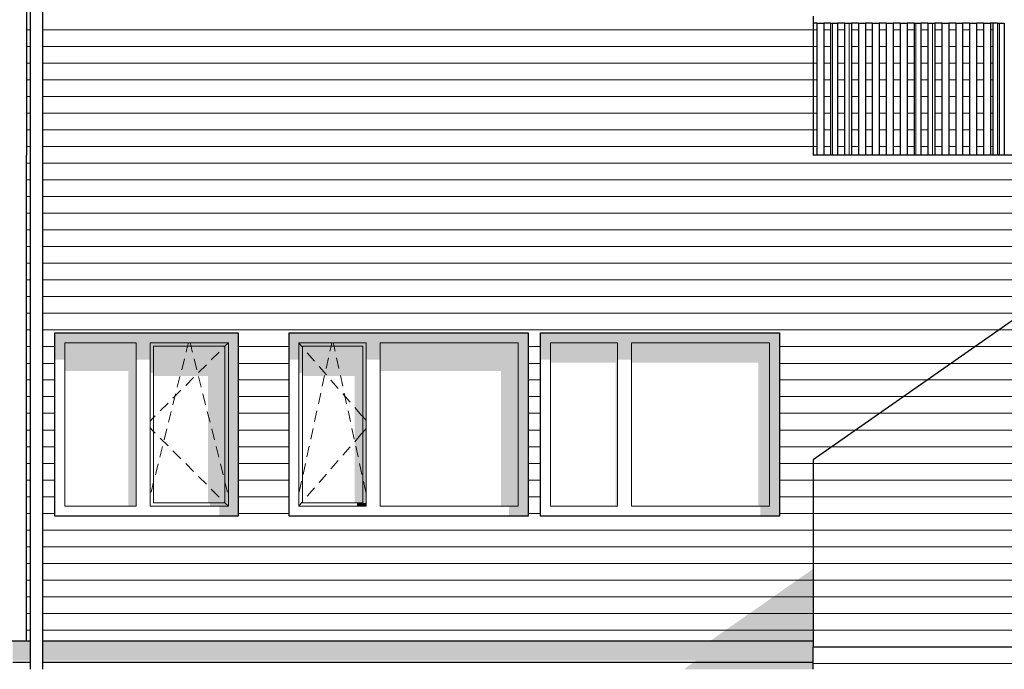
# Model space of a CAD drawing. Header units: millimetres. Extents: x 136614 to 187988, y 72497 to 86342.
# Tile 8 of 12: x 171315 to 178402, y 77497 to 82175. Entities that reach past the tile are written whole.
import ezdxf

# ---------------------------------------------------------------- set-up
doc = ezdxf.new("R2010")
doc.units = ezdxf.units.MM
doc.header["$LTSCALE"] = 0.5
doc.header["$MEASUREMENT"] = 0
doc.linetypes.add('PLINE', pattern=[0])
for name, color, linetype in [('23-- Yttervegger(Nye konstruksjoner)', 7, 'Continuous'), ('231- Bærende yttervegger(Nye konstruksjoner)', 7, 'Continuous'), ('244- Vinduer_ dører_ foldevegger(Nye konstruksjoner)', 7, 'Continuous'), ('25-- Dekker(Nye konstruksjoner)', 7, 'Continuous'), ('252- Gulv på grunn_ bunnplate(Nye konstruksjoner)', 7, 'Continuous'), ('265- Gesimser_ takrenner og nedløp(Nye konstruksjoner)', 7, 'Continuous')]:
    doc.layers.add(name, color=color, linetype=linetype)
doc.layers.add('234- Vinduer_ dører_ porter(Nye konstruksjoner)', color=7, linetype='Continuous', lineweight=0)
doc.layers.add('235- Utvendig kledning og overflate(Nye konstruksjoner)', color=7, linetype='Continuous', lineweight=0)

# ---------------------------------------------------------------- blocks, each defined once
blk = doc.blocks.new('*X69')
at = {"layer": '235- Utvendig kledning og overflate(Nye konstruksjoner)', "linetype": 'PLINE'}
for p, q in [((171391.4, 82101.3), (171364.7, 82101.3)), ((171364.7, 82101.3), (171391.4, 82101.3)), ((171391.4, 81981.2), (171364.7, 81981.2)), ((171364.7, 81981.2), (171391.4, 81981.2)), ((171391.4, 81861.2), (171364.7, 81861.2)), ((171364.7, 81861.2), (171391.4, 81861.2)), ((171391.4, 81741.2), (171364.7, 81741.2)), ((171364.7, 81741.2), (171391.4, 81741.2)), ((171391.4, 81621.1), (171364.7, 81621.1)), ((171364.7, 81621.1), (171391.4, 81621.1)), ((171391.4, 81501.1), (171364.7, 81501.1)), ((171364.7, 81501.1), (171391.4, 81501.1)), ((171391.4, 81381.1), (171364.7, 81381.1)), ((171364.7, 81381.1), (171391.4, 81381.1)), ((171391.4, 81261.1), (171364.7, 81261.1)), ((171364.7, 81261.1), (171391.4, 81261.1))]:
    blk.add_line(p, q, dxfattribs=at)
blk = doc.blocks.new('*X70')
at = {"layer": '235- Utvendig kledning og overflate(Nye konstruksjoner)', "linetype": 'PLINE'}
for p, q in [((172002.7, 82101.3), (171478, 82101.3)), ((171478, 82101.3), (172000, 82101.3)), ((172000, 82101.3), (176000, 82101.3)), ((176002.7, 82101.3), (172002.7, 82101.3)), ((176000, 82101.3), (177027, 82101.3)), ((177027, 82101.3), (176002.7, 82101.3)), ((172002.7, 81981.2), (171478, 81981.2)), ((171478, 81981.2), (172000, 81981.2)), ((172000, 81981.2), (176000, 81981.2)), ((176002.7, 81981.2), (172002.7, 81981.2)), ((176000, 81981.2), (177027, 81981.2)), ((177027, 81981.2), (176002.7, 81981.2)), ((172002.7, 81861.2), (171478, 81861.2)), ((171478, 81861.2), (172000, 81861.2)), ((172000, 81861.2), (176000, 81861.2)), ((176002.7, 81861.2), (172002.7, 81861.2)), ((176000, 81861.2), (177027, 81861.2)), ((177027, 81861.2), (176002.7, 81861.2)), ((172002.7, 81741.2), (171478, 81741.2)), ((171478, 81741.2), (172000, 81741.2)), ((172000, 81741.2), (176000, 81741.2)), ((176002.7, 81741.2), (172002.7, 81741.2)), ((176000, 81741.2), (177027, 81741.2)), ((177027, 81741.2), (176002.7, 81741.2)), ((172002.7, 81621.1), (171478, 81621.1)), ((171478, 81621.1), (172000, 81621.1)), ((172000, 81621.1), (176000, 81621.1)), ((176002.7, 81621.1), (172002.7, 81621.1)), ((176000, 81621.1), (177027, 81621.1)), ((177027, 81621.1), (176002.7, 81621.1)), ((172002.7, 81501.1), (171478, 81501.1)), ((171478, 81501.1), (172000, 81501.1)), ((172000, 81501.1), (176000, 81501.1)), ((176002.7, 81501.1), (172002.7, 81501.1)), ((176000, 81501.1), (177027, 81501.1)), ((177027, 81501.1), (176002.7, 81501.1)), ((172002.7, 81381.1), (171478, 81381.1)), ((171478, 81381.1), (172000, 81381.1)), ((172000, 81381.1), (176000, 81381.1)), ((176002.7, 81381.1), (172002.7, 81381.1)), ((176000, 81381.1), (177027, 81381.1)), ((177027, 81381.1), (176002.7, 81381.1)), ((172002.7, 81261.1), (171478, 81261.1)), ((171478, 81261.1), (172000, 81261.1)), ((172000, 81261.1), (176000, 81261.1)), ((176002.7, 81261.1), (172002.7, 81261.1)), ((176000, 81261.1), (177027, 81261.1)), ((177027, 81261.1), (176002.7, 81261.1))]:
    blk.add_line(p, q, dxfattribs=at)
blk = doc.blocks.new('*X78')
at = {"layer": '235- Utvendig kledning og overflate(Nye konstruksjoner)', "linetype": 'PLINE'}
for p, q in [((171364.7, 81141), (171391.4, 81141)), ((171391.4, 81141), (171364.7, 81141)), ((171364.7, 81021), (171391.4, 81021)), ((171391.4, 81021), (171364.7, 81021)), ((171364.7, 80901), (171391.4, 80901)), ((171391.4, 80901), (171364.7, 80901)), ((171364.7, 80780.9), (171391.4, 80780.9)), ((171391.4, 80780.9), (171364.7, 80780.9)), ((171364.7, 80660.9), (171391.4, 80660.9)), ((171391.4, 80660.9), (171364.7, 80660.9)), ((171364.7, 80540.9), (171391.4, 80540.9)), ((171391.4, 80540.9), (171364.7, 80540.9)), ((171364.7, 80420.8), (171391.4, 80420.8)), ((171391.4, 80420.8), (171364.7, 80420.8)), ((171364.7, 80300.8), (171391.4, 80300.8)), ((171391.4, 80300.8), (171364.7, 80300.8)), ((171364.7, 80180.8), (171391.4, 80180.8)), ((171391.4, 80180.8), (171364.7, 80180.8)), ((171364.7, 80060.7), (171391.4, 80060.7)), ((171391.4, 80060.7), (171364.7, 80060.7)), ((171364.7, 79940.7), (171391.4, 79940.7)), ((171391.4, 79940.7), (171364.7, 79940.7)), ((171364.7, 79820.7), (171391.4, 79820.7)), ((171391.4, 79820.7), (171364.7, 79820.7)), ((171364.7, 79700.6), (171391.4, 79700.6)), ((171391.4, 79700.6), (171364.7, 79700.6)), ((171364.7, 79580.6), (171391.4, 79580.6)), ((171391.4, 79580.6), (171364.7, 79580.6)), ((171364.7, 79460.6), (171391.4, 79460.6)), ((171391.4, 79460.6), (171364.7, 79460.6)), ((171364.7, 79340.6), (171391.4, 79340.6)), ((171391.4, 79340.6), (171364.7, 79340.6)), ((171364.7, 79220.5), (171391.4, 79220.5)), ((171391.4, 79220.5), (171364.7, 79220.5)), ((171364.7, 79100.5), (171391.4, 79100.5)), ((171391.4, 79100.5), (171364.7, 79100.5)), ((171364.7, 78980.5), (171391.4, 78980.5)), ((171391.4, 78980.5), (171364.7, 78980.5)), ((171364.7, 78860.4), (171391.4, 78860.4)), ((171391.4, 78860.4), (171364.7, 78860.4)), ((171364.7, 78740.4), (171391.4, 78740.4)), ((171391.4, 78740.4), (171364.7, 78740.4)), ((171364.7, 78620.4), (171391.4, 78620.4)), ((171391.4, 78620.4), (171364.7, 78620.4)), ((171364.7, 78500.3), (171391.4, 78500.3)), ((171391.4, 78500.3), (171364.7, 78500.3)), ((171364.7, 78380.3), (171391.4, 78380.3)), ((171391.4, 78380.3), (171364.7, 78380.3)), ((171364.7, 78260.3), (171391.4, 78260.3)), ((171391.4, 78260.3), (171364.7, 78260.3)), ((171364.7, 78140.2), (171391.4, 78140.2)), ((171391.4, 78140.2), (171364.7, 78140.2)), ((171364.7, 78020.2), (171391.4, 78020.2)), ((171391.4, 78020.2), (171364.7, 78020.2)), ((171364.7, 77900.2), (171391.4, 77900.2)), ((171391.4, 77900.2), (171364.7, 77900.2)), ((171364.7, 77780.1), (171391.4, 77780.1)), ((171391.4, 77780.1), (171364.7, 77780.1))]:
    blk.add_line(p, q, dxfattribs=at)
blk = doc.blocks.new('*X79')
at = {"layer": '235- Utvendig kledning og overflate(Nye konstruksjoner)', "linetype": 'PLINE'}
for p, q in [((171478, 81141), (171997.3, 81141)), ((172000, 81141), (171478, 81141)), ((171997.3, 81141), (175997.3, 81141)), ((176000, 81141), (172000, 81141)), ((175997.3, 81141), (179997.3, 81141)), ((180000, 81141), (176000, 81141)), ((171478, 81021), (171997.3, 81021)), ((172000, 81021), (171478, 81021)), ((171997.3, 81021), (175997.3, 81021)), ((176000, 81021), (172000, 81021)), ((175997.3, 81021), (179903.9, 81021)), ((179903.9, 81021), (176000, 81021)), ((171478, 80901), (171997.3, 80901)), ((172000, 80901), (171478, 80901)), ((171997.3, 80901), (175997.3, 80901)), ((176000, 80901), (172000, 80901)), ((175997.3, 80901), (179732.4, 80901)), ((179732.4, 80901), (176000, 80901)), ((171478, 80780.9), (171997.3, 80780.9)), ((172000, 80780.9), (171478, 80780.9)), ((171997.3, 80780.9), (175997.3, 80780.9)), ((176000, 80780.9), (172000, 80780.9)), ((175997.3, 80780.9), (179561, 80780.9)), ((179561, 80780.9), (176000, 80780.9)), ((171478, 80660.9), (171997.3, 80660.9)), ((172000, 80660.9), (171478, 80660.9)), ((171997.3, 80660.9), (175997.3, 80660.9)), ((176000, 80660.9), (172000, 80660.9)), ((175997.3, 80660.9), (179389.6, 80660.9)), ((179389.6, 80660.9), (176000, 80660.9)), ((171478, 80540.9), (171997.3, 80540.9)), ((172000, 80540.9), (171478, 80540.9)), ((171997.3, 80540.9), (175997.3, 80540.9)), ((176000, 80540.9), (172000, 80540.9)), ((175997.3, 80540.9), (179218.2, 80540.9)), ((179218.2, 80540.9), (176000, 80540.9)), ((171478, 80420.8), (171997.3, 80420.8)), ((172000, 80420.8), (171478, 80420.8)), ((171997.3, 80420.8), (175997.3, 80420.8)), ((176000, 80420.8), (172000, 80420.8)), ((175997.3, 80420.8), (179046.8, 80420.8)), ((179046.8, 80420.8), (176000, 80420.8)), ((171478, 80300.8), (171997.3, 80300.8)), ((172000, 80300.8), (171478, 80300.8)), ((171997.3, 80300.8), (175997.3, 80300.8)), ((176000, 80300.8), (172000, 80300.8)), ((175997.3, 80300.8), (178875.3, 80300.8)), ((178875.3, 80300.8), (176000, 80300.8)), ((171478, 80180.8), (171997.3, 80180.8)), ((172000, 80180.8), (171478, 80180.8)), ((171997.3, 80180.8), (175997.3, 80180.8)), ((176000, 80180.8), (172000, 80180.8)), ((175997.3, 80180.8), (178703.9, 80180.8)), ((178703.9, 80180.8), (176000, 80180.8)), ((171478, 80060.7), (171997.3, 80060.7)), ((172000, 80060.7), (171478, 80060.7)), ((171997.3, 80060.7), (175997.3, 80060.7)), ((176000, 80060.7), (172000, 80060.7)), ((175997.3, 80060.7), (178532.5, 80060.7)), ((178532.5, 80060.7), (176000, 80060.7)), ((171478, 79940.7), (171997.3, 79940.7)), ((172000, 79940.7), (171478, 79940.7)), ((171997.3, 79940.7), (175997.3, 79940.7)), ((176000, 79940.7), (172000, 79940.7)), ((175997.3, 79940.7), (178361.1, 79940.7)), ((178361.1, 79940.7), (176000, 79940.7)), ((171478, 79820.7), (171568.7, 79820.7)), ((171568.7, 79820.7), (171478, 79820.7)), ((172888.7, 79820.7), (173253.7, 79820.7)), ((173253.7, 79820.7), (172888.7, 79820.7)), ((174973.7, 79820.7), (175063.7, 79820.7)), ((175063.7, 79820.7), (174973.7, 79820.7)), ((176783.7, 79820.7), (178189.6, 79820.7)), ((178189.6, 79820.7), (176783.7, 79820.7)), ((171478, 79700.6), (171568.7, 79700.6)), ((171568.7, 79700.6), (171478, 79700.6)), ((172888.7, 79700.6), (173253.7, 79700.6)), ((173253.7, 79700.6), (172888.7, 79700.6)), ((174973.7, 79700.6), (175063.7, 79700.6)), ((175063.7, 79700.6), (174973.7, 79700.6)), ((176783.7, 79700.6), (178018.2, 79700.6)), ((178018.2, 79700.6), (176783.7, 79700.6)), ((171478, 79580.6), (171568.7, 79580.6)), ((171568.7, 79580.6), (171478, 79580.6)), ((172888.7, 79580.6), (173253.7, 79580.6)), ((173253.7, 79580.6), (172888.7, 79580.6)), ((174973.7, 79580.6), (175063.7, 79580.6)), ((175063.7, 79580.6), (174973.7, 79580.6)), ((176783.7, 79580.6), (177846.8, 79580.6)), ((177846.8, 79580.6), (176783.7, 79580.6)), ((171478, 79460.6), (171568.7, 79460.6)), ((171568.7, 79460.6), (171478, 79460.6)), ((172888.7, 79460.6), (173253.7, 79460.6)), ((173253.7, 79460.6), (172888.7, 79460.6)), ((174973.7, 79460.6), (175063.7, 79460.6)), ((175063.7, 79460.6), (174973.7, 79460.6)), ((176783.7, 79460.6), (177675.4, 79460.6)), ((177675.4, 79460.6), (176783.7, 79460.6)), ((171478, 79340.6), (171568.7, 79340.6)), ((171568.7, 79340.6), (171478, 79340.6)), ((172888.7, 79340.6), (173253.7, 79340.6)), ((173253.7, 79340.6), (172888.7, 79340.6)), ((174973.7, 79340.6), (175063.7, 79340.6)), ((175063.7, 79340.6), (174973.7, 79340.6)), ((176783.7, 79340.6), (177504, 79340.6)), ((177504, 79340.6), (176783.7, 79340.6)), ((171478, 79220.5), (171568.7, 79220.5)), ((171568.7, 79220.5), (171478, 79220.5)), ((172888.7, 79220.5), (173253.7, 79220.5)), ((173253.7, 79220.5), (172888.7, 79220.5)), ((174973.7, 79220.5), (175063.7, 79220.5)), ((175063.7, 79220.5), (174973.7, 79220.5)), ((176783.7, 79220.5), (177332.5, 79220.5)), ((177332.5, 79220.5), (176783.7, 79220.5)), ((171478, 79100.5), (171568.7, 79100.5)), ((171568.7, 79100.5), (171478, 79100.5)), ((172888.7, 79100.5), (173253.7, 79100.5)), ((173253.7, 79100.5), (172888.7, 79100.5)), ((174973.7, 79100.5), (175063.7, 79100.5)), ((175063.7, 79100.5), (174973.7, 79100.5)), ((176783.7, 79100.5), (177161.1, 79100.5)), ((177161.1, 79100.5), (176783.7, 79100.5)), ((171478, 78980.5), (171568.7, 78980.5)), ((171568.7, 78980.5), (171478, 78980.5)), ((172888.7, 78980.5), (173253.7, 78980.5)), ((173253.7, 78980.5), (172888.7, 78980.5)), ((174973.7, 78980.5), (175063.7, 78980.5)), ((175063.7, 78980.5), (174973.7, 78980.5)), ((176783.7, 78980.5), (177027, 78980.5)), ((177027, 78980.5), (176783.7, 78980.5)), ((171478, 78860.4), (171568.7, 78860.4)), ((171568.7, 78860.4), (171478, 78860.4)), ((172888.7, 78860.4), (173253.7, 78860.4)), ((173253.7, 78860.4), (172888.7, 78860.4)), ((174973.7, 78860.4), (175063.7, 78860.4)), ((175063.7, 78860.4), (174973.7, 78860.4)), ((176783.7, 78860.4), (177027, 78860.4)), ((177027, 78860.4), (176783.7, 78860.4)), ((171478, 78740.4), (171568.7, 78740.4)), ((171568.7, 78740.4), (171478, 78740.4)), ((172888.7, 78740.4), (173253.7, 78740.4)), ((173253.7, 78740.4), (172888.7, 78740.4)), ((174973.7, 78740.4), (175063.7, 78740.4)), ((175063.7, 78740.4), (174973.7, 78740.4)), ((176783.7, 78740.4), (177027, 78740.4)), ((177027, 78740.4), (176783.7, 78740.4)), ((171478, 78620.4), (171568.7, 78620.4)), ((171568.7, 78620.4), (171478, 78620.4)), ((172888.7, 78620.4), (173253.7, 78620.4)), ((173253.7, 78620.4), (172888.7, 78620.4)), ((174973.7, 78620.4), (175063.7, 78620.4)), ((175063.7, 78620.4), (174973.7, 78620.4)), ((176783.7, 78620.4), (177027, 78620.4)), ((177027, 78620.4), (176783.7, 78620.4)), ((171478, 78500.3), (171997.3, 78500.3)), ((172000, 78500.3), (171478, 78500.3)), ((171997.3, 78500.3), (175997.3, 78500.3)), ((176000, 78500.3), (172000, 78500.3)), ((175997.3, 78500.3), (177027, 78500.3)), ((177027, 78500.3), (176000, 78500.3)), ((171478, 78380.3), (171997.3, 78380.3)), ((172000, 78380.3), (171478, 78380.3)), ((171997.3, 78380.3), (175997.3, 78380.3)), ((176000, 78380.3), (172000, 78380.3)), ((175997.3, 78380.3), (177027, 78380.3)), ((177027, 78380.3), (176000, 78380.3)), ((171478, 78260.3), (171997.3, 78260.3)), ((172000, 78260.3), (171478, 78260.3)), ((171997.3, 78260.3), (175997.3, 78260.3)), ((176000, 78260.3), (172000, 78260.3)), ((175997.3, 78260.3), (177027, 78260.3)), ((177027, 78260.3), (176000, 78260.3)), ((171478, 78140.2), (171997.3, 78140.2)), ((172000, 78140.2), (171478, 78140.2)), ((171997.3, 78140.2), (175997.3, 78140.2)), ((176000, 78140.2), (172000, 78140.2)), ((175997.3, 78140.2), (177027, 78140.2)), ((177027, 78140.2), (176000, 78140.2)), ((171478, 78020.2), (171997.3, 78020.2)), ((172000, 78020.2), (171478, 78020.2)), ((171997.3, 78020.2), (175997.3, 78020.2)), ((176000, 78020.2), (172000, 78020.2)), ((175997.3, 78020.2), (177027, 78020.2)), ((177027, 78020.2), (176000, 78020.2)), ((171478, 77900.2), (171997.3, 77900.2)), ((172000, 77900.2), (171478, 77900.2)), ((171997.3, 77900.2), (175997.3, 77900.2)), ((176000, 77900.2), (172000, 77900.2)), ((175997.3, 77900.2), (177027, 77900.2)), ((177027, 77900.2), (176000, 77900.2)), ((171478, 77780.1), (171997.3, 77780.1)), ((172000, 77780.1), (171478, 77780.1)), ((171997.3, 77780.1), (175997.3, 77780.1)), ((176000, 77780.1), (172000, 77780.1)), ((175997.3, 77780.1), (177027, 77780.1)), ((177027, 77780.1), (176000, 77780.1))]:
    blk.add_line(p, q, dxfattribs=at)
blk = doc.blocks.new('*X82')
at = {"layer": '235- Utvendig kledning og overflate(Nye konstruksjoner)', "linetype": 'PLINE'}
for p, q in [((177052, 82101.3), (177027, 82101.3)), ((177027, 82101.3), (177052, 82101.3)), ((177052, 81981.2), (177027, 81981.2)), ((177027, 81981.2), (177052, 81981.2)), ((177052, 81861.2), (177027, 81861.2)), ((177027, 81861.2), (177052, 81861.2)), ((177052, 81741.2), (177027, 81741.2)), ((177027, 81741.2), (177052, 81741.2)), ((177052, 81621.1), (177027, 81621.1)), ((177027, 81621.1), (177052, 81621.1)), ((177052, 81501.1), (177027, 81501.1)), ((177027, 81501.1), (177052, 81501.1)), ((177052, 81381.1), (177027, 81381.1)), ((177027, 81381.1), (177052, 81381.1)), ((177052, 81261.1), (177027, 81261.1)), ((177027, 81261.1), (177052, 81261.1))]:
    blk.add_line(p, q, dxfattribs=at)
blk = doc.blocks.new('*X83')
at = {"layer": '235- Utvendig kledning og overflate(Nye konstruksjoner)', "linetype": 'PLINE'}
for p, q in [((177152, 82101.3), (177102, 82101.3)), ((177102, 82101.3), (177152, 82101.3)), ((177152, 81981.2), (177102, 81981.2)), ((177102, 81981.2), (177152, 81981.2)), ((177152, 81861.2), (177102, 81861.2)), ((177102, 81861.2), (177152, 81861.2)), ((177152, 81741.2), (177102, 81741.2)), ((177102, 81741.2), (177152, 81741.2)), ((177152, 81621.1), (177102, 81621.1)), ((177102, 81621.1), (177152, 81621.1)), ((177152, 81501.1), (177102, 81501.1)), ((177102, 81501.1), (177152, 81501.1)), ((177152, 81381.1), (177102, 81381.1)), ((177102, 81381.1), (177152, 81381.1)), ((177152, 81261.1), (177102, 81261.1)), ((177102, 81261.1), (177152, 81261.1))]:
    blk.add_line(p, q, dxfattribs=at)
blk = doc.blocks.new('*X84')
at = {"layer": '235- Utvendig kledning og overflate(Nye konstruksjoner)', "linetype": 'PLINE'}
for p, q in [((177252, 82101.3), (177202, 82101.3)), ((177202, 82101.3), (177252, 82101.3)), ((177252, 81981.2), (177202, 81981.2)), ((177202, 81981.2), (177252, 81981.2)), ((177252, 81861.2), (177202, 81861.2)), ((177202, 81861.2), (177252, 81861.2)), ((177252, 81741.2), (177202, 81741.2)), ((177202, 81741.2), (177252, 81741.2)), ((177252, 81621.1), (177202, 81621.1)), ((177202, 81621.1), (177252, 81621.1)), ((177252, 81501.1), (177202, 81501.1)), ((177202, 81501.1), (177252, 81501.1)), ((177252, 81381.1), (177202, 81381.1)), ((177202, 81381.1), (177252, 81381.1)), ((177252, 81261.1), (177202, 81261.1)), ((177202, 81261.1), (177252, 81261.1))]:
    blk.add_line(p, q, dxfattribs=at)
blk = doc.blocks.new('*X85')
at = {"layer": '235- Utvendig kledning og overflate(Nye konstruksjoner)', "linetype": 'PLINE'}
for p, q in [((177352, 82101.3), (177302, 82101.3)), ((177302, 82101.3), (177352, 82101.3)), ((177352, 81981.2), (177302, 81981.2)), ((177302, 81981.2), (177352, 81981.2)), ((177352, 81861.2), (177302, 81861.2)), ((177302, 81861.2), (177352, 81861.2)), ((177352, 81741.2), (177302, 81741.2)), ((177302, 81741.2), (177352, 81741.2)), ((177352, 81621.1), (177302, 81621.1)), ((177302, 81621.1), (177352, 81621.1)), ((177352, 81501.1), (177302, 81501.1)), ((177302, 81501.1), (177352, 81501.1)), ((177352, 81381.1), (177302, 81381.1)), ((177302, 81381.1), (177352, 81381.1)), ((177352, 81261.1), (177302, 81261.1)), ((177302, 81261.1), (177352, 81261.1))]:
    blk.add_line(p, q, dxfattribs=at)
blk = doc.blocks.new('*X86')
at = {"layer": '235- Utvendig kledning og overflate(Nye konstruksjoner)', "linetype": 'PLINE'}
for p, q in [((177452, 82101.3), (177402, 82101.3)), ((177402, 82101.3), (177452, 82101.3)), ((177452, 81981.2), (177402, 81981.2)), ((177402, 81981.2), (177452, 81981.2)), ((177452, 81861.2), (177402, 81861.2)), ((177402, 81861.2), (177452, 81861.2)), ((177452, 81741.2), (177402, 81741.2)), ((177402, 81741.2), (177452, 81741.2)), ((177452, 81621.1), (177402, 81621.1)), ((177402, 81621.1), (177452, 81621.1)), ((177452, 81501.1), (177402, 81501.1)), ((177402, 81501.1), (177452, 81501.1)), ((177452, 81381.1), (177402, 81381.1)), ((177402, 81381.1), (177452, 81381.1)), ((177452, 81261.1), (177402, 81261.1)), ((177402, 81261.1), (177452, 81261.1))]:
    blk.add_line(p, q, dxfattribs=at)
blk = doc.blocks.new('*X87')
at = {"layer": '235- Utvendig kledning og overflate(Nye konstruksjoner)', "linetype": 'PLINE'}
for p, q in [((177552, 82101.3), (177502, 82101.3)), ((177502, 82101.3), (177552, 82101.3)), ((177552, 81981.2), (177502, 81981.2)), ((177502, 81981.2), (177552, 81981.2)), ((177552, 81861.2), (177502, 81861.2)), ((177502, 81861.2), (177552, 81861.2)), ((177552, 81741.2), (177502, 81741.2)), ((177502, 81741.2), (177552, 81741.2)), ((177552, 81621.1), (177502, 81621.1)), ((177502, 81621.1), (177552, 81621.1)), ((177552, 81501.1), (177502, 81501.1)), ((177502, 81501.1), (177552, 81501.1)), ((177552, 81381.1), (177502, 81381.1)), ((177502, 81381.1), (177552, 81381.1)), ((177552, 81261.1), (177502, 81261.1)), ((177502, 81261.1), (177552, 81261.1))]:
    blk.add_line(p, q, dxfattribs=at)
blk = doc.blocks.new('*X88')
at = {"layer": '235- Utvendig kledning og overflate(Nye konstruksjoner)', "linetype": 'PLINE'}
for p, q in [((177652, 82101.3), (177602, 82101.3)), ((177602, 82101.3), (177652, 82101.3)), ((177652, 81981.2), (177602, 81981.2)), ((177602, 81981.2), (177652, 81981.2)), ((177652, 81861.2), (177602, 81861.2)), ((177602, 81861.2), (177652, 81861.2)), ((177652, 81741.2), (177602, 81741.2)), ((177602, 81741.2), (177652, 81741.2)), ((177652, 81621.1), (177602, 81621.1)), ((177602, 81621.1), (177652, 81621.1)), ((177652, 81501.1), (177602, 81501.1)), ((177602, 81501.1), (177652, 81501.1)), ((177652, 81381.1), (177602, 81381.1)), ((177602, 81381.1), (177652, 81381.1)), ((177652, 81261.1), (177602, 81261.1)), ((177602, 81261.1), (177652, 81261.1))]:
    blk.add_line(p, q, dxfattribs=at)
blk = doc.blocks.new('*X89')
at = {"layer": '235- Utvendig kledning og overflate(Nye konstruksjoner)', "linetype": 'PLINE'}
for p, q in [((177752, 82101.3), (177702, 82101.3)), ((177702, 82101.3), (177752, 82101.3)), ((177752, 81981.2), (177702, 81981.2)), ((177702, 81981.2), (177752, 81981.2)), ((177752, 81861.2), (177702, 81861.2)), ((177702, 81861.2), (177752, 81861.2)), ((177752, 81741.2), (177702, 81741.2)), ((177702, 81741.2), (177752, 81741.2)), ((177752, 81621.1), (177702, 81621.1)), ((177702, 81621.1), (177752, 81621.1)), ((177752, 81501.1), (177702, 81501.1)), ((177702, 81501.1), (177752, 81501.1)), ((177752, 81381.1), (177702, 81381.1)), ((177702, 81381.1), (177752, 81381.1)), ((177752, 81261.1), (177702, 81261.1)), ((177702, 81261.1), (177752, 81261.1))]:
    blk.add_line(p, q, dxfattribs=at)
blk = doc.blocks.new('*X90')
at = {"layer": '235- Utvendig kledning og overflate(Nye konstruksjoner)', "linetype": 'PLINE'}
for p, q in [((177852, 82101.3), (177802, 82101.3)), ((177802, 82101.3), (177852, 82101.3)), ((177852, 81981.2), (177802, 81981.2)), ((177802, 81981.2), (177852, 81981.2)), ((177852, 81861.2), (177802, 81861.2)), ((177802, 81861.2), (177852, 81861.2)), ((177852, 81741.2), (177802, 81741.2)), ((177802, 81741.2), (177852, 81741.2)), ((177852, 81621.1), (177802, 81621.1)), ((177802, 81621.1), (177852, 81621.1)), ((177852, 81501.1), (177802, 81501.1)), ((177802, 81501.1), (177852, 81501.1)), ((177852, 81381.1), (177802, 81381.1)), ((177802, 81381.1), (177852, 81381.1)), ((177852, 81261.1), (177802, 81261.1)), ((177802, 81261.1), (177852, 81261.1))]:
    blk.add_line(p, q, dxfattribs=at)
blk = doc.blocks.new('*X91')
at = {"layer": '235- Utvendig kledning og overflate(Nye konstruksjoner)', "linetype": 'PLINE'}
for p, q in [((177952, 82101.3), (177902, 82101.3)), ((177902, 82101.3), (177952, 82101.3)), ((177952, 81981.2), (177902, 81981.2)), ((177902, 81981.2), (177952, 81981.2)), ((177952, 81861.2), (177902, 81861.2)), ((177902, 81861.2), (177952, 81861.2)), ((177952, 81741.2), (177902, 81741.2)), ((177902, 81741.2), (177952, 81741.2)), ((177952, 81621.1), (177902, 81621.1)), ((177902, 81621.1), (177952, 81621.1)), ((177952, 81501.1), (177902, 81501.1)), ((177902, 81501.1), (177952, 81501.1)), ((177952, 81381.1), (177902, 81381.1)), ((177902, 81381.1), (177952, 81381.1)), ((177952, 81261.1), (177902, 81261.1)), ((177902, 81261.1), (177952, 81261.1))]:
    blk.add_line(p, q, dxfattribs=at)
blk = doc.blocks.new('*X92')
at = {"layer": '235- Utvendig kledning og overflate(Nye konstruksjoner)', "linetype": 'PLINE'}
for p, q in [((178052, 82101.3), (178002, 82101.3)), ((178002, 82101.3), (178052, 82101.3)), ((178052, 81981.2), (178002, 81981.2)), ((178002, 81981.2), (178052, 81981.2)), ((178052, 81861.2), (178002, 81861.2)), ((178002, 81861.2), (178052, 81861.2)), ((178052, 81741.2), (178002, 81741.2)), ((178002, 81741.2), (178052, 81741.2)), ((178052, 81621.1), (178002, 81621.1)), ((178002, 81621.1), (178052, 81621.1)), ((178052, 81501.1), (178002, 81501.1)), ((178002, 81501.1), (178052, 81501.1)), ((178052, 81381.1), (178002, 81381.1)), ((178002, 81381.1), (178052, 81381.1)), ((178052, 81261.1), (178002, 81261.1)), ((178002, 81261.1), (178052, 81261.1))]:
    blk.add_line(p, q, dxfattribs=at)
blk = doc.blocks.new('*X93')
at = {"layer": '235- Utvendig kledning og overflate(Nye konstruksjoner)', "linetype": 'PLINE'}
for p, q in [((178152, 82101.3), (178102, 82101.3)), ((178102, 82101.3), (178152, 82101.3)), ((178152, 81981.2), (178102, 81981.2)), ((178102, 81981.2), (178152, 81981.2)), ((178152, 81861.2), (178102, 81861.2)), ((178102, 81861.2), (178152, 81861.2)), ((178152, 81741.2), (178102, 81741.2)), ((178102, 81741.2), (178152, 81741.2)), ((178152, 81621.1), (178102, 81621.1)), ((178102, 81621.1), (178152, 81621.1)), ((178152, 81501.1), (178102, 81501.1)), ((178102, 81501.1), (178152, 81501.1)), ((178152, 81381.1), (178102, 81381.1)), ((178102, 81381.1), (178152, 81381.1)), ((178152, 81261.1), (178102, 81261.1)), ((178102, 81261.1), (178152, 81261.1))]:
    blk.add_line(p, q, dxfattribs=at)
blk = doc.blocks.new('*X94')
at = {"layer": '235- Utvendig kledning og overflate(Nye konstruksjoner)', "linetype": 'PLINE'}
for p, q in [((178252, 82101.3), (178202, 82101.3)), ((178202, 82101.3), (178252, 82101.3)), ((178252, 81981.2), (178202, 81981.2)), ((178202, 81981.2), (178252, 81981.2)), ((178252, 81861.2), (178202, 81861.2)), ((178202, 81861.2), (178252, 81861.2)), ((178252, 81741.2), (178202, 81741.2)), ((178202, 81741.2), (178252, 81741.2)), ((178252, 81621.1), (178202, 81621.1)), ((178202, 81621.1), (178252, 81621.1)), ((178252, 81501.1), (178202, 81501.1)), ((178202, 81501.1), (178252, 81501.1)), ((178252, 81381.1), (178202, 81381.1)), ((178202, 81381.1), (178252, 81381.1)), ((178252, 81261.1), (178202, 81261.1)), ((178202, 81261.1), (178252, 81261.1))]:
    blk.add_line(p, q, dxfattribs=at)
blk = doc.blocks.new('*X95')
at = {"layer": '235- Utvendig kledning og overflate(Nye konstruksjoner)', "linetype": 'PLINE'}
for p, q in [((178318.7, 82101.3), (178302, 82101.3)), ((178302, 82101.3), (178318.7, 82101.3)), ((178318.7, 81981.2), (178302, 81981.2)), ((178302, 81981.2), (178318.7, 81981.2)), ((178318.7, 81861.2), (178302, 81861.2)), ((178302, 81861.2), (178318.7, 81861.2)), ((178318.7, 81741.2), (178302, 81741.2)), ((178302, 81741.2), (178318.7, 81741.2)), ((178318.7, 81621.1), (178302, 81621.1)), ((178302, 81621.1), (178318.7, 81621.1)), ((178318.7, 81501.1), (178302, 81501.1)), ((178302, 81501.1), (178318.7, 81501.1)), ((178318.7, 81381.1), (178302, 81381.1)), ((178302, 81381.1), (178318.7, 81381.1)), ((178318.7, 81261.1), (178302, 81261.1)), ((178302, 81261.1), (178318.7, 81261.1))]:
    blk.add_line(p, q, dxfattribs=at)
blk = doc.blocks.new('*X101')
at = {"layer": '235- Utvendig kledning og overflate(Nye konstruksjoner)', "linetype": 'PLINE'}
for p, q in [((177886.1, 82150), (177886.1, 81200)), ((177886.1, 81200), (177886.1, 82150))]:
    blk.add_line(p, q, dxfattribs=at)
blk = doc.blocks.new('*X102')
at = {"layer": '235- Utvendig kledning og overflate(Nye konstruksjoner)', "linetype": 'PLINE'}
for p, q in [((177766.1, 82150), (177766.1, 81200)), ((177766.1, 81200), (177766.1, 82150))]:
    blk.add_line(p, q, dxfattribs=at)
blk = doc.blocks.new('*X107')
at = {"layer": '235- Utvendig kledning og overflate(Nye konstruksjoner)', "linetype": 'PLINE'}
for p, q in [((177285.9, 82150), (177285.9, 81200)), ((177285.9, 81200), (177285.9, 82150))]:
    blk.add_line(p, q, dxfattribs=at)
blk = doc.blocks.new('*X108')
at = {"layer": '235- Utvendig kledning og overflate(Nye konstruksjoner)', "linetype": 'PLINE'}
for p, q in [((177165.9, 82150), (177165.9, 81200)), ((177165.9, 81200), (177165.9, 82150))]:
    blk.add_line(p, q, dxfattribs=at)
blk = doc.blocks.new('*X110')
at = {"layer": '235- Utvendig kledning og overflate(Nye konstruksjoner)', "linetype": 'PLINE'}
for p, q in [((178366.2, 82150), (178366.2, 81200)), ((178366.2, 81200), (178366.2, 82150))]:
    blk.add_line(p, q, dxfattribs=at)
blk = doc.blocks.new('*X142')
at = {"layer": '235- Utvendig kledning og overflate(Nye konstruksjoner)', "linetype": 'PLINE'}
for p, q in [((181587.7, 81141), (180075.3, 81141)), ((180075.3, 81141), (181587.7, 81141)), ((180002.7, 81021), (179903.9, 81021)), ((179903.9, 81021), (180000, 81021)), ((180000, 81021), (181587.7, 81021)), ((181587.7, 81021), (180002.7, 81021)), ((180002.7, 80901), (179732.4, 80901)), ((179732.4, 80901), (180000, 80901)), ((180000, 80901), (181587.7, 80901)), ((181587.7, 80901), (180002.7, 80901)), ((180002.7, 80780.9), (179561, 80780.9)), ((179561, 80780.9), (180000, 80780.9)), ((180000, 80780.9), (181587.7, 80780.9)), ((181587.7, 80780.9), (180002.7, 80780.9)), ((180002.7, 80660.9), (179389.6, 80660.9)), ((179389.6, 80660.9), (180000, 80660.9)), ((180000, 80660.9), (181587.7, 80660.9)), ((181587.7, 80660.9), (180002.7, 80660.9)), ((180002.7, 80540.9), (179218.2, 80540.9)), ((179218.2, 80540.9), (180000, 80540.9)), ((180000, 80540.9), (181587.7, 80540.9)), ((181587.7, 80540.9), (180002.7, 80540.9)), ((180002.7, 80420.8), (179046.8, 80420.8)), ((179046.8, 80420.8), (180000, 80420.8)), ((180000, 80420.8), (181587.7, 80420.8)), ((181587.7, 80420.8), (180002.7, 80420.8)), ((180002.7, 80300.8), (178875.3, 80300.8)), ((178875.3, 80300.8), (180000, 80300.8)), ((180000, 80300.8), (181587.7, 80300.8)), ((181587.7, 80300.8), (180002.7, 80300.8)), ((180002.7, 80180.8), (178703.9, 80180.8)), ((178703.9, 80180.8), (180000, 80180.8)), ((180000, 80180.8), (181587.7, 80180.8)), ((181587.7, 80180.8), (180002.7, 80180.8)), ((180002.7, 80060.7), (178532.5, 80060.7)), ((178532.5, 80060.7), (180000, 80060.7)), ((180000, 80060.7), (181587.7, 80060.7)), ((181587.7, 80060.7), (180002.7, 80060.7)), ((180002.7, 79940.7), (178361.1, 79940.7)), ((178361.1, 79940.7), (180000, 79940.7)), ((180000, 79940.7), (181587.7, 79940.7)), ((181587.7, 79940.7), (180002.7, 79940.7)), ((180002.7, 79820.7), (178189.6, 79820.7)), ((178189.6, 79820.7), (180000, 79820.7)), ((180000, 79820.7), (181587.7, 79820.7)), ((181587.7, 79820.7), (180002.7, 79820.7)), ((180002.7, 79700.6), (178018.2, 79700.6)), ((178018.2, 79700.6), (180000, 79700.6)), ((180000, 79700.6), (181587.7, 79700.6)), ((181587.7, 79700.6), (180002.7, 79700.6)), ((180002.7, 79580.6), (177846.8, 79580.6)), ((177846.8, 79580.6), (180000, 79580.6)), ((180000, 79580.6), (181587.7, 79580.6)), ((181587.7, 79580.6), (180002.7, 79580.6)), ((180002.7, 79460.6), (177675.4, 79460.6)), ((177675.4, 79460.6), (180000, 79460.6)), ((180000, 79460.6), (181587.7, 79460.6)), ((181587.7, 79460.6), (180002.7, 79460.6)), ((180002.7, 79340.6), (177504, 79340.6)), ((177504, 79340.6), (180000, 79340.6)), ((180000, 79340.6), (181587.7, 79340.6)), ((181587.7, 79340.6), (180002.7, 79340.6)), ((180002.7, 79220.5), (177332.5, 79220.5)), ((177332.5, 79220.5), (180000, 79220.5)), ((180000, 79220.5), (181587.7, 79220.5)), ((181587.7, 79220.5), (180002.7, 79220.5)), ((180002.7, 79100.5), (177161.1, 79100.5)), ((177161.1, 79100.5), (180000, 79100.5)), ((180000, 79100.5), (181587.7, 79100.5)), ((181587.7, 79100.5), (180002.7, 79100.5)), ((180002.7, 78980.5), (177027, 78980.5)), ((177027, 78980.5), (180000, 78980.5)), ((180000, 78980.5), (181587.7, 78980.5)), ((181587.7, 78980.5), (180002.7, 78980.5)), ((180002.7, 78860.4), (177027, 78860.4)), ((177027, 78860.4), (180000, 78860.4)), ((180000, 78860.4), (181587.7, 78860.4)), ((181587.7, 78860.4), (180002.7, 78860.4)), ((180002.7, 78740.4), (177027, 78740.4)), ((177027, 78740.4), (180000, 78740.4)), ((180000, 78740.4), (181587.7, 78740.4)), ((181587.7, 78740.4), (180002.7, 78740.4)), ((180002.7, 78620.4), (177027, 78620.4)), ((177027, 78620.4), (180000, 78620.4)), ((180000, 78620.4), (181587.7, 78620.4)), ((181587.7, 78620.4), (180002.7, 78620.4)), ((180002.7, 78500.3), (177027, 78500.3)), ((177027, 78500.3), (180000, 78500.3)), ((180000, 78500.3), (181587.7, 78500.3)), ((181587.7, 78500.3), (180002.7, 78500.3)), ((180002.7, 78380.3), (177027, 78380.3)), ((177027, 78380.3), (180000, 78380.3)), ((180000, 78380.3), (181587.7, 78380.3)), ((181587.7, 78380.3), (180002.7, 78380.3)), ((180002.7, 78260.3), (177027, 78260.3)), ((177027, 78260.3), (180000, 78260.3)), ((180000, 78260.3), (181587.7, 78260.3)), ((181587.7, 78260.3), (180002.7, 78260.3)), ((180002.7, 78140.2), (177027, 78140.2)), ((177027, 78140.2), (180000, 78140.2)), ((180000, 78140.2), (181587.7, 78140.2)), ((181587.7, 78140.2), (180002.7, 78140.2)), ((180002.7, 78020.2), (177027, 78020.2)), ((177027, 78020.2), (180000, 78020.2)), ((180000, 78020.2), (181587.7, 78020.2)), ((181587.7, 78020.2), (180002.7, 78020.2)), ((180002.7, 77900.2), (177027, 77900.2)), ((177027, 77900.2), (180000, 77900.2)), ((180000, 77900.2), (181587.7, 77900.2)), ((181587.7, 77900.2), (180002.7, 77900.2)), ((180002.7, 77780.1), (177027, 77780.1)), ((177027, 77780.1), (180000, 77780.1)), ((180000, 77780.1), (181587.7, 77780.1)), ((181587.7, 77780.1), (180002.7, 77780.1)), ((180002.7, 77660.1), (177027, 77660.1)), ((177027, 77660.1), (180000, 77660.1)), ((180000, 77660.1), (181587.7, 77660.1)), ((181587.7, 77660.1), (180002.7, 77660.1))]:
    blk.add_line(p, q, dxfattribs=at)
blk = doc.blocks.new('*X159')
at = {"layer": '235- Utvendig kledning og overflate(Nye konstruksjoner)', "linetype": 'PLINE'}
for p, q in [((180002.7, 77540.1), (177027, 77540.1)), ((177027, 77540.1), (180000, 77540.1)), ((180000, 77540.1), (181587.7, 77540.1)), ((181587.7, 77540.1), (180002.7, 77540.1))]:
    blk.add_line(p, q, dxfattribs=at)

msp = doc.modelspace()

# ---------------------------------------------------------------- hatches: boundary and pattern name
at = {"layer": '23-- Yttervegger(Nye konstruksjoner)', "linetype": 'Continuous'}
msp.add_hatch(color=256, dxfattribs=at).paths.add_polyline_path([(177027, 78221.2), (176282.7, 77700), (177027, 77700)])
at = {"layer": '244- Vinduer_ dører_ foldevegger(Nye konstruksjoner)', "linetype": 'Continuous'}
for points in [[(172253.7, 79849), (172817.7, 79849), (172888.7, 79849), (172888.7, 79920), (171568.7, 79920), (171568.7, 79849), (171639.7, 79849), (172153.7, 79849)], [(173253.7, 79849), (173324.7, 79849), (173808.7, 79849), (173908.7, 79849), (174902.7, 79849), (174973.7, 79849), (174973.7, 79920), (173253.7, 79920)], [(175718.7, 79849), (176712.7, 79849), (176783.7, 79849), (176783.7, 79920), (175063.7, 79920), (175063.7, 79849), (175134.7, 79849), (175618.7, 79849)], [(171639.7, 79849), (171568.7, 79849), (171568.7, 79726.3), (171639.7, 79726.3)], [(171639.7, 79645.6), (172096.7, 79645.6), (172096.7, 78671), (172153.7, 78671), (172153.7, 79849), (171639.7, 79849)], [(172153.7, 79726.3), (172253.7, 79726.3), (172253.7, 79849), (172153.7, 79849)], [(172817.7, 79849), (172253.7, 79849), (172253.7, 79824), (172278.7, 79824), (172792.7, 79824), (172817.7, 79824)], [(172253.7, 79824), (172253.7, 79631.5), (172278.7, 79631.5), (172278.7, 79824)], [(172792.7, 79824), (172278.7, 79824), (172278.7, 79610.3), (172669.7, 79610.3), (172669.7, 78696), (172792.7, 78696)], [(172792.7, 78696), (172817.7, 78696), (172817.7, 79824), (172792.7, 79824)], [(172888.7, 78671), (172888.7, 79849), (172817.7, 79849), (172817.7, 78671)], [(173253.7, 79726.3), (173324.7, 79726.3), (173324.7, 79849), (173253.7, 79849)], [(173808.7, 79849), (173324.7, 79849), (173324.7, 79824), (173349.7, 79824), (173783.7, 79824), (173808.7, 79824)], [(173324.7, 79824), (173324.7, 79631.5), (173349.7, 79631.5), (173349.7, 79824)], [(173349.7, 79824), (173349.7, 79610.3), (173726.7, 79610.3), (173726.7, 78696), (173783.7, 78696), (173783.7, 79824)], [(173783.7, 79824), (173783.7, 78696), (173808.7, 78696), (173808.7, 79824)], [(173908.7, 79849), (173808.7, 79849), (173808.7, 79726.3), (173908.7, 79726.3)], [(174902.7, 79849), (173908.7, 79849), (173908.7, 79645.6), (174779.7, 79645.6), (174779.7, 78671), (174902.7, 78671)], [(174902.7, 79849), (174902.7, 78671), (174973.7, 78671), (174973.7, 79849)], [(175063.7, 79849), (175063.7, 79726.3), (175134.7, 79726.3), (175134.7, 79849)], [(175618.7, 79849), (175134.7, 79849), (175134.7, 79705), (175603.7, 79705), (175603.7, 78671), (175618.7, 78671)], [(175618.7, 79726.3), (175718.7, 79726.3), (175718.7, 79849), (175618.7, 79849)], [(176712.7, 79849), (175718.7, 79849), (175718.7, 79705), (176631.7, 79705), (176631.7, 78671), (176712.7, 78671)], [(176712.7, 79849), (176712.7, 78671), (176783.7, 78671), (176783.7, 79849)], [(172817.7, 78696), (172684.7, 78696), (172684.7, 78671), (172817.7, 78671)], [(172751.7, 78671), (172751.7, 78600), (172888.7, 78600), (172888.7, 78671)], [(173808.7, 78696), (173741.7, 78696), (173741.7, 78671), (173808.7, 78671)], [(174836.7, 78671), (174836.7, 78600), (174973.7, 78600), (174973.7, 78671)], [(176646.7, 78600), (176783.7, 78600), (176783.7, 78671), (176646.7, 78671)]]:
    msp.add_hatch(color=256, dxfattribs=at).paths.add_polyline_path(points)
at = {"layer": '252- Gulv på grunn_ bunnplate(Nye konstruksjoner)', "linetype": 'Continuous'}
for points in [[(171391.4, 77700), (171264.7, 77700), (171264.7, 77558.6), (171391.4, 77558.6)], [(177027, 77700), (171478, 77700), (171478, 77558.6), (176182.7, 77558.6), (176170.4, 77550), (177027, 77550)], [(176095.3, 77497.4), (177027, 77497.4), (177027, 77550), (176170.4, 77550)]]:
    msp.add_hatch(color=256, dxfattribs=at).paths.add_polyline_path(points)

# ---------------------------------------------------------------- linework, layer by layer
at = {"layer": '23-- Yttervegger(Nye konstruksjoner)', "linetype": 'PLINE'}
for p, q in [((171364.7, 84391), (171364.7, 81200)), ((177027, 82200), (177027, 81200)), ((178318.7, 82150), (178318.7, 81200)), ((171364.7, 77700), (171364.7, 81200)), ((180159.5, 81200), (177027, 81200)), ((180159.5, 81200), (177027, 79006.6)), ((177027, 79006.6), (177027, 77660)), ((171364.7, 77700), (168393.7, 77700)), ((171391.4, 77700), (171364.7, 77700)), ((177027, 77700), (171478, 77700)), ((177027, 77660), (181587.7, 77660))]:
    msp.add_line(p, q, dxfattribs=at)
at = {"layer": '231- Bærende yttervegger(Nye konstruksjoner)', "linetype": 'PLINE'}
for p, q in [((177052, 82150), (177027, 82150)), ((177052, 82150), (177052, 81200)), ((177052, 82150), (177102, 82150)), ((177152, 82150), (177102, 82150)), ((177102, 82150), (177102, 81200)), ((177152, 82150), (177152, 81200)), ((177152, 82150), (177202, 82150)), ((177252, 82150), (177202, 82150)), ((177202, 82150), (177202, 81200)), ((177252, 82150), (177252, 81200)), ((177252, 82150), (177302, 82150)), ((177352, 82150), (177302, 82150)), ((177302, 82150), (177302, 81200)), ((177352, 82150), (177352, 81200)), ((177352, 82150), (177402, 82150)), ((177452, 82150), (177402, 82150)), ((177402, 82150), (177402, 81200)), ((177452, 82150), (177452, 81200)), ((177452, 82150), (177502, 82150)), ((177552, 82150), (177502, 82150)), ((177502, 82150), (177502, 81200)), ((177552, 82150), (177552, 81200)), ((177552, 82150), (177602, 82150)), ((177652, 82150), (177602, 82150)), ((177602, 82150), (177602, 81200)), ((177652, 82150), (177652, 81200)), ((177652, 82150), (177702, 82150)), ((177752, 82150), (177702, 82150)), ((177702, 82150), (177702, 81200)), ((177752, 82150), (177752, 81200)), ((177752, 82150), (177802, 82150)), ((177852, 82150), (177802, 82150)), ((177802, 82150), (177802, 81200)), ((177852, 82150), (177852, 81200)), ((177852, 82150), (177902, 82150)), ((177952, 82150), (177902, 82150)), ((177902, 82150), (177902, 81200)), ((177952, 82150), (177952, 81200)), ((177952, 82150), (178002, 82150)), ((178052, 82150), (178002, 82150)), ((178002, 82150), (178002, 81200)), ((178052, 82150), (178052, 81200)), ((178052, 82150), (178102, 82150)), ((178152, 82150), (178102, 82150)), ((178102, 82150), (178102, 81200)), ((178152, 82150), (178152, 81200)), ((178152, 82150), (178202, 82150)), ((178252, 82150), (178202, 82150)), ((178202, 82150), (178202, 81200)), ((178252, 82150), (178252, 81200)), ((178252, 82150), (178302, 82150)), ((178352, 82150), (178302, 82150)), ((178302, 82150), (178302, 81200)), ((178352, 82150), (178352, 81200)), ((178352, 82150), (178402, 82150)), ((178402, 82150), (178402, 81200))]:
    msp.add_line(p, q, dxfattribs=at)
at = {"layer": '234- Vinduer_ dører_ porter(Nye konstruksjoner)', "linetype": 'PLINE'}
for p, q in [((171639.7, 78671), (171639.7, 79849)), ((171639.7, 79849), (172153.7, 79849)), ((172153.7, 79849), (172153.7, 78671)), ((172253.7, 78671), (172253.7, 79849)), ((172253.7, 79849), (172817.7, 79849)), ((172278.7, 78696), (172278.7, 79824)), ((172278.7, 79824), (172792.7, 79824)), ((172516.3, 79796.4), (172523.2, 79824)), ((172523.2, 79824), (172529.4, 79849)), ((172548.2, 79824), (172541.9, 79849)), ((172555.1, 79796.4), (172548.2, 79824)), ((172792.7, 79824), (172786.1, 79817.4)), ((172817.7, 79849), (172792.7, 79824)), ((172792.7, 79824), (172792.7, 78696)), ((172817.7, 79849), (172817.7, 78671)), ((173324.7, 79849), (173324.7, 78671)), ((173808.7, 79849), (173324.7, 79849)), ((173324.7, 79845.3), (173349.7, 79816.5)), ((173349.7, 79824), (173349.7, 78696)), ((173783.7, 79824), (173349.7, 79824)), ((173349.7, 79816.5), (173352.2, 79813.6)), ((173549.7, 79795.8), (173555.8, 79824)), ((173555.8, 79824), (173561.2, 79849)), ((173577.5, 79824), (173572.1, 79849)), ((173583.7, 79795.8), (173577.5, 79824)), ((173783.7, 78696), (173783.7, 79824)), ((173808.7, 78671), (173808.7, 79849)), ((173908.7, 79849), (173908.7, 78671)), ((174902.7, 79849), (173908.7, 79849)), ((174902.7, 78671), (174902.7, 79849)), ((175134.7, 79849), (175134.7, 78671)), ((175618.7, 79849), (175134.7, 79849)), ((175618.7, 78671), (175618.7, 79849)), ((175718.7, 79849), (175718.7, 78671)), ((176712.7, 79849), (175718.7, 79849)), ((176712.7, 78671), (176712.7, 79849)), ((172480.9, 79654.9), (172500.3, 79732.6)), ((172512.4, 79781.1), (172516.3, 79796.4)), ((172558.9, 79781.1), (172555.1, 79796.4)), ((172590.4, 79654.9), (172571, 79732.6)), ((172750.7, 79782.1), (172694.2, 79725.5)), ((173385, 79775.9), (173437.5, 79715.5)), ((173520.6, 79662.3), (173537.6, 79740.4)), ((173548.2, 79789.3), (173549.7, 79795.8)), ((173585.1, 79789.3), (173583.7, 79795.8)), ((173612.7, 79662.3), (173595.7, 79740.4)), ((172658.8, 79690.2), (172602.2, 79633.6)), ((173470.3, 79677.8), (173522.8, 79617.5)), ((172449.4, 79528.8), (172468.8, 79606.4)), ((172566.9, 79598.2), (172510.3, 79541.7)), ((172622, 79528.8), (172602.6, 79606.4)), ((173493, 79535.2), (173510, 79613.4)), ((173640.3, 79535.2), (173623.3, 79613.4)), ((173555.6, 79579.7), (173608.1, 79519.4)), ((172417.8, 79402.7), (172437.2, 79480.3)), ((172475, 79506.3), (172418.4, 79449.7)), ((172653.5, 79402.7), (172634.1, 79480.3)), ((173465.4, 79408.2), (173482.4, 79486.4)), ((173640.9, 79481.6), (173693.4, 79421.3)), ((173667.9, 79408.2), (173650.9, 79486.4)), ((172383, 79414.4), (172326.5, 79357.8)), ((173726.2, 79383.5), (173778.7, 79323.2)), ((172278.7, 79310), (172253.7, 79285)), ((172285.2, 79316.6), (172278.7, 79310)), ((172291.1, 79322.5), (172285.2, 79316.6)), ((172386.3, 79276.6), (172405.7, 79354.2)), ((172685, 79276.6), (172665.6, 79354.2)), ((173437.8, 79281.2), (173454.8, 79359.3)), ((173695.6, 79281.2), (173678.6, 79359.3)), ((173781.2, 79320.4), (173783.7, 79317.5)), ((173783.7, 79317.5), (173808.7, 79288.7)), ((172278.7, 79210), (172253.7, 79235)), ((173410.1, 79154.1), (173427.1, 79232.3)), ((173723.2, 79154.1), (173706.2, 79232.3)), ((172285.2, 79203.4), (172278.7, 79210)), ((172291.1, 79197.5), (172285.2, 79203.4)), ((172383, 79105.6), (172326.5, 79162.2)), ((172354.8, 79150.5), (172374.2, 79228.1)), ((172716.5, 79150.5), (172697.1, 79228.1)), ((173726.2, 79136.5), (173778.7, 79196.8)), ((173781.2, 79199.6), (173783.7, 79202.5)), ((173783.7, 79202.5), (173808.7, 79231.3)), ((172323.3, 79024.4), (172342.7, 79102)), ((172748.1, 79024.4), (172728.7, 79102)), ((173382.5, 79027.1), (173399.5, 79105.3)), ((173640.9, 79038.4), (173693.4, 79098.7)), ((173750.8, 79027.1), (173733.8, 79105.3)), ((172475, 79013.7), (172418.4, 79070.3)), ((172291.7, 78898.2), (172311.1, 78975.8)), ((172566.9, 78921.8), (172510.3, 78978.3)), ((172779.6, 78898.2), (172760.2, 78975.8)), ((173354.9, 78900.1), (173371.9, 78978.2)), ((173555.6, 78940.3), (173608.1, 79000.6)), ((173778.4, 78900.1), (173761.4, 78978.2)), ((172658.8, 78829.8), (172602.2, 78886.4)), ((173470.3, 78842.2), (173522.8, 78902.5)), ((172260.2, 78772.1), (172278.7, 78846)), ((172278.7, 78846), (172279.6, 78849.7)), ((172792.7, 78846), (172791.7, 78849.7)), ((172811.1, 78772.1), (172792.7, 78846)), ((173327.3, 78773), (173344.3, 78851.2)), ((173806, 78773), (173789, 78851.2)), ((172750.7, 78737.9), (172694.2, 78794.5)), ((173385, 78744.1), (173437.5, 78804.5)), ((172153.7, 78671), (171639.7, 78671)), ((172817.7, 78671), (172253.7, 78671)), ((172792.7, 78696), (172278.7, 78696)), ((172792.7, 78696), (172786.1, 78702.6)), ((172817.7, 78671), (172792.7, 78696)), ((173324.7, 78674.7), (173349.7, 78703.5)), ((173324.7, 78671), (173808.7, 78671)), ((173349.7, 78703.5), (173352.2, 78706.4)), ((173349.7, 78696), (173783.7, 78696)), ((173908.7, 78671), (174902.7, 78671)), ((175134.7, 78671), (175618.7, 78671)), ((175718.7, 78671), (176712.7, 78671))]:
    msp.add_line(p, q, dxfattribs=at)
at = {"layer": '244- Vinduer_ dører_ foldevegger(Nye konstruksjoner)', "linetype": 'PLINE'}
for p, q in [((171568.7, 78600), (171568.7, 79920)), ((171568.7, 79920), (172888.7, 79920)), ((172888.7, 79920), (172888.7, 78600)), ((173253.7, 78600), (173253.7, 79920)), ((173253.7, 79920), (174973.7, 79920)), ((174973.7, 79920), (174973.7, 78600)), ((175063.7, 78600), (175063.7, 79920)), ((175063.7, 79920), (176783.7, 79920)), ((176783.7, 79920), (176783.7, 78600)), ((172888.7, 78600), (171568.7, 78600)), ((174973.7, 78600), (173253.7, 78600)), ((176783.7, 78600), (175063.7, 78600))]:
    msp.add_line(p, q, dxfattribs=at)
at = {"layer": '25-- Dekker(Nye konstruksjoner)', "linetype": 'PLINE'}
msp.add_line((177027, 77497.4), (177027, 77660), dxfattribs=at)
at = {"layer": '252- Gulv på grunn_ bunnplate(Nye konstruksjoner)', "linetype": 'PLINE'}
for p, q in [((171264.7, 77550), (171391.4, 77550)), ((171478, 77550), (177027, 77550))]:
    msp.add_line(p, q, dxfattribs=at)
at = {"layer": '265- Gesimser_ takrenner og nedløp(Nye konstruksjoner)', "linetype": 'PLINE'}
for p, q in [((171391.4, 83608), (171391.4, 77497.4)), ((171478, 83608), (171478, 77497.4))]:
    msp.add_line(p, q, dxfattribs=at)

# ---------------------------------------------------------------- block references
at = {"layer": '23-- Yttervegger(Nye konstruksjoner)'}
for name in ['*X69', '*X70', '*X82', '*X83', '*X84', '*X85', '*X86', '*X87', '*X88', '*X89', '*X90', '*X91', '*X92', '*X93', '*X94', '*X95', '*X78', '*X79', '*X142']:
    msp.add_blockref(name, (0, 0), dxfattribs=at)
at = {"layer": '231- Bærende yttervegger(Nye konstruksjoner)'}
for name in ['*X108', '*X107', '*X102', '*X101', '*X110']:
    msp.add_blockref(name, (0, 0), dxfattribs=at)
at = {"layer": '25-- Dekker(Nye konstruksjoner)'}
msp.add_blockref('*X159', (0, 0), dxfattribs=at)

doc.saveas('drawing.dxf')
